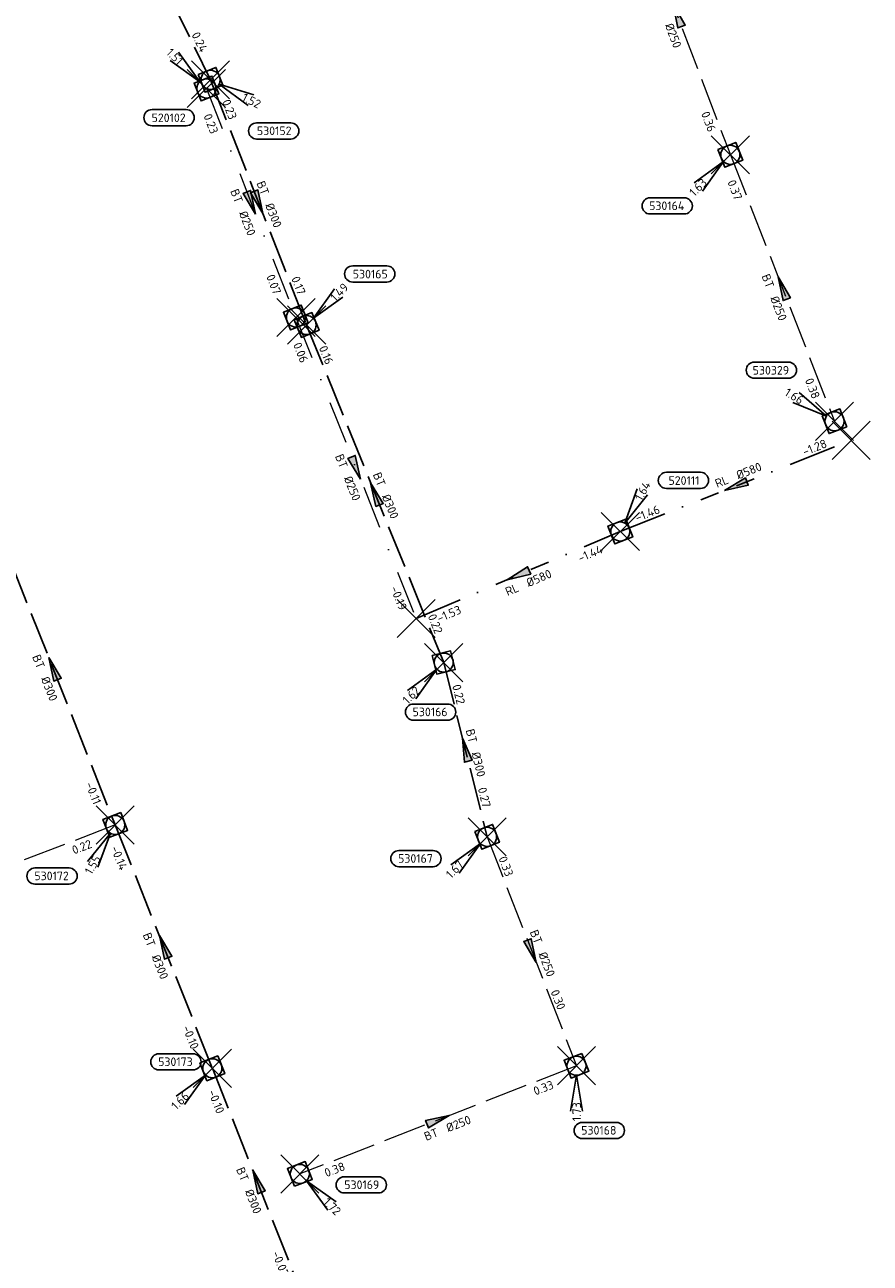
# Model space of a CAD drawing. Header units: metres. Extents: x 153343 to 157271, y 461673 to 467005.
# Tile 71 of 191: x 154875 to 155008, y 464575 to 464770. Entities that reach past the tile are written whole.
import ezdxf
from ezdxf.enums import TextEntityAlignment as Align

# ---------------------------------------------------------------- set-up
doc = ezdxf.new("R2010")
doc.units = ezdxf.units.M
doc.header["$LTSCALE"] = 0.75
doc.header["$PDMODE"] = 3
doc.header["$PDSIZE"] = 3
for name, pattern in [('RI-HWA_BETON', [11.4, 9, -2.4]), ('RI-RELINEN', [38, 10, -4, 0, -4, 4, -4, 4, -4, 0, -4]), ('RI-VWA_BETON', [19, 9, -5, 0, -5])]:
    doc.linetypes.add(name, pattern=pattern)
doc.layers.get('0').update_dxf_attribs({"lineweight": 25})
doc.layers.get('defpoints').update_dxf_attribs({"lineweight": 25})
for name, color, linetype in [('B-OI-RI-HWA_PUTNUMMER-S @ 0.75', 151, 'Continuous'), ('B-OI-RI-HWA_TRANSPORTLEIDING_BETON_300-G', 151, 'RI-HWA_BETON'), ('B-OI-RI-VWA_PUTNUMMER-S @ 0.75', 33, 'Continuous'), ('B-OI-RI-VWA_TRANSPORTLEIDING_B+RELINED_580-G', 33, 'RI-RELINEN')]:
    doc.layers.add(name, color=color, linetype=linetype)
for name, color, linetype, lineweight in [('B-OI-RI-HWA_RIOOLPUT_INSPECTIEPUT-S', 151, 'Continuous', 25), ('B-OI-RI-HWA_STROOMRICHTING-S @ 0.75', 151, 'Continuous', 25), ('B-OI-RI-HWA_TRANSPORTLEIDING_BETON_250-G', 151, 'RI-HWA_BETON', 18), ('B-OI-RI-VWA_RIOOLPUT_INSPECTIEPUT_BETON-S', 33, 'Continuous', 25), ('B-OI-RI-VWA_STROOMRICHTING-S @ 0.75', 33, 'Continuous', 25), ('B-OI-RI-VWA_TRANSPORTLEIDING_BETON_250-G', 33, 'RI-VWA_BETON', 18)]:
    doc.layers.add(name, color=color, linetype=linetype, lineweight=lineweight)
doc.layers.add('inspectieput', color=7, linetype='Continuous', plot=False)
doc.styles.add('NLCS-ISO', font='isocpeur.ttf')

# ---------------------------------------------------------------- blocks, each defined once
blk = doc.blocks.new('*U1457')
at = {"ltscale": 0.1}
blk.add_hatch(color=256, dxfattribs=at).paths.add_polyline_path([(-2.500000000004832, 0), (2.500000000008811, -0.8333333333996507), (2.500000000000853, 0.8333333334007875)])
at = {"ltscale": 0.1, "flags": 128}
blk.add_lwpolyline([(-2.500000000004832, 0), (2.500000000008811, -0.8333333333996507), (2.500000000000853, 0.8333333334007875)], close=True, dxfattribs=at)
at = {"ltscale": 0.1, "style": 'NLCS-ISO'}
for tag, p in [('BOBL', (-16.08649807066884, -3.240000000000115)), ('MAT', (-1.000000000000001, -3.740000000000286))]:
    blk.add_attdef(tag, text='', height=1.8, dxfattribs=at).set_placement(p, align=Align.BOTTOM_RIGHT)
for tag, p in [('DIA', (0.9999999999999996, -3.740000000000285)), ('BOBR', (15.14050953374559, -3.237662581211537))]:
    blk.add_attdef(tag, text='', height=1.8, dxfattribs=at).set_placement(p, align=Align.BOTTOM_LEFT)
at = {"layer": 'defpoints', "ltscale": 0.1, "style": 'NLCS-ISO', "flags": 1}
blk.add_attdef('JVA', text='', height=1.8, dxfattribs=at).set_placement((0, -0.9999999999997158), align=Align.TOP_CENTER)
blk = doc.blocks.new('*U1428')
at = {"ltscale": 0.1}
blk.add_hatch(color=256, dxfattribs=at).paths.add_polyline_path([(2.500000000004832, 0), (-2.500000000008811, -0.8333333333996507), (-2.500000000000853, 0.8333333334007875)])
at = {"ltscale": 0.1, "flags": 128}
blk.add_lwpolyline([(2.500000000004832, 0), (-2.500000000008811, -0.8333333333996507), (-2.500000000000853, 0.8333333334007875)], close=True, dxfattribs=at)
at = {"ltscale": 0.1, "style": 'NLCS-ISO'}
for tag, p in [('BOBL', (-26.23465560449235, -3.240000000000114)), ('MAT', (-1.000000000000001, -3.740000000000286))]:
    blk.add_attdef(tag, text='', height=1.8, dxfattribs=at).set_placement(p, align=Align.BOTTOM_RIGHT)
for tag, p in [('DIA', (0.9999999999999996, -3.740000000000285)), ('BOBR', (25.2886645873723, -3.230567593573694))]:
    blk.add_attdef(tag, text='', height=1.8, dxfattribs=at).set_placement(p, align=Align.BOTTOM_LEFT)
at = {"layer": 'defpoints', "ltscale": 0.1, "style": 'NLCS-ISO', "flags": 1}
blk.add_attdef('JVA', text='', height=1.8, dxfattribs=at).set_placement((0, -0.9999999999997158), align=Align.TOP_CENTER)
blk = doc.blocks.new('*U1429')
at = {"ltscale": 0.1}
blk.add_hatch(color=256, dxfattribs=at).paths.add_polyline_path([(-2.500000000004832, 0), (2.500000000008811, -0.8333333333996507), (2.500000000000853, 0.8333333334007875)])
at = {"ltscale": 0.1, "flags": 128}
blk.add_lwpolyline([(-2.500000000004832, 0), (2.500000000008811, -0.8333333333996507), (2.500000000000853, 0.8333333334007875)], close=True, dxfattribs=at)
at = {"ltscale": 0.1, "style": 'NLCS-ISO'}
for tag, p in [('BOBL', (-18.09190324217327, -3.240000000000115)), ('MAT', (-1.000000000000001, -3.740000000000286))]:
    blk.add_attdef(tag, text='', height=1.8, dxfattribs=at).set_placement(p, align=Align.BOTTOM_RIGHT)
for tag, p in [('DIA', (0.9999999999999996, -3.740000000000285)), ('BOBR', (17.14591421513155, -3.236260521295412))]:
    blk.add_attdef(tag, text='', height=1.8, dxfattribs=at).set_placement(p, align=Align.BOTTOM_LEFT)
at = {"layer": 'defpoints', "ltscale": 0.1, "style": 'NLCS-ISO', "flags": 1}
blk.add_attdef('JVA', text='', height=1.8, dxfattribs=at).set_placement((0, -0.9999999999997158), align=Align.TOP_CENTER)
blk = doc.blocks.new('*U1307')
at = {"ltscale": 0.1}
blk.add_hatch(color=256, dxfattribs=at).paths.add_polyline_path([(-2.500000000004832, 0), (2.500000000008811, -0.8333333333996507), (2.500000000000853, 0.8333333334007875)])
at = {"ltscale": 0.1, "flags": 128}
blk.add_lwpolyline([(-2.500000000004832, 0), (2.500000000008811, -0.8333333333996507), (2.500000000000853, 0.8333333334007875)], close=True, dxfattribs=at)
at = {"ltscale": 0.1, "style": 'NLCS-ISO'}
for tag, p in [('BOBL', (-25.89985827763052, -3.240000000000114)), ('MAT', (-1.000000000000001, -3.740000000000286))]:
    blk.add_attdef(tag, text='', height=1.8, dxfattribs=at).set_placement(p, align=Align.BOTTOM_RIGHT)
for tag, p in [('DIA', (0.9999999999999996, -3.740000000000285)), ('BOBR', (24.95386734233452, -3.230801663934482))]:
    blk.add_attdef(tag, text='', height=1.8, dxfattribs=at).set_placement(p, align=Align.BOTTOM_LEFT)
at = {"layer": 'defpoints', "ltscale": 0.1, "style": 'NLCS-ISO', "flags": 1}
blk.add_attdef('JVA', text='', height=1.8, dxfattribs=at).set_placement((0, -0.9999999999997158), align=Align.TOP_CENTER)
blk = doc.blocks.new('*U1438')
at = {"ltscale": 0.1}
blk.add_hatch(color=256, dxfattribs=at).paths.add_polyline_path([(2.500000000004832, 0), (-2.500000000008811, -0.8333333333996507), (-2.500000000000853, 0.8333333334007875)])
at = {"ltscale": 0.1, "flags": 128}
blk.add_lwpolyline([(2.500000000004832, 0), (-2.500000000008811, -0.8333333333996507), (-2.500000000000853, 0.8333333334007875)], close=True, dxfattribs=at)
at = {"ltscale": 0.1, "style": 'NLCS-ISO'}
for tag, p in [('BOBL', (-21.7770700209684, -3.240000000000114)), ('MAT', (-1.000000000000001, -3.740000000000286))]:
    blk.add_attdef(tag, text='', height=1.8, dxfattribs=at).set_placement(p, align=Align.BOTTOM_RIGHT)
for tag, p in [('DIA', (0.9999999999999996, -3.740000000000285)), ('BOBR', (20.8310800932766, -3.233684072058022))]:
    blk.add_attdef(tag, text='', height=1.8, dxfattribs=at).set_placement(p, align=Align.BOTTOM_LEFT)
at = {"layer": 'defpoints', "ltscale": 0.1, "style": 'NLCS-ISO', "flags": 1}
blk.add_attdef('JVA', text='', height=1.8, dxfattribs=at).set_placement((0, -0.9999999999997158), align=Align.TOP_CENTER)
blk = doc.blocks.new('*U1435')
at = {"ltscale": 0.1}
blk.add_hatch(color=256, dxfattribs=at).paths.add_polyline_path([(2.500000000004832, 0), (-2.500000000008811, -0.8333333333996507), (-2.500000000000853, 0.8333333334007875)])
at = {"ltscale": 0.1, "flags": 128}
blk.add_lwpolyline([(2.500000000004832, 0), (-2.500000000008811, -0.8333333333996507), (-2.500000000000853, 0.8333333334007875)], close=True, dxfattribs=at)
at = {"ltscale": 0.1, "style": 'NLCS-ISO'}
for tag, p in [('MAT', (-1, 0.5000000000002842)), ('BOBL', (-16.39421661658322, 1.132475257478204e-13))]:
    blk.add_attdef(tag, text='', height=1.8, dxfattribs=at).set_placement(p, align=Align.BOTTOM_RIGHT)
for tag, p in [('DIA', (1, 0.5000000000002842)), ('BOBR', (9.307894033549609, 0.001740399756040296))]:
    blk.add_attdef(tag, text='', height=1.8, dxfattribs=at).set_placement(p, align=Align.BOTTOM_LEFT)
at = {"layer": 'defpoints', "ltscale": 0.1, "style": 'NLCS-ISO', "flags": 1}
blk.add_attdef('JVA', text='', height=1.8, dxfattribs=at).set_placement((0, -0.9999999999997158), align=Align.TOP_CENTER)
blk = doc.blocks.new('*U1436')
at = {"ltscale": 0.1}
blk.add_hatch(color=256, dxfattribs=at).paths.add_polyline_path([(-2.500000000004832, 0), (2.500000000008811, -0.8333333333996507), (2.500000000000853, 0.8333333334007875)])
at = {"ltscale": 0.1, "flags": 128}
blk.add_lwpolyline([(-2.500000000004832, 0), (2.500000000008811, -0.8333333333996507), (2.500000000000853, 0.8333333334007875)], close=True, dxfattribs=at)
at = {"ltscale": 0.1, "style": 'NLCS-ISO'}
for tag, p in [('MAT', (-1, 0.5000000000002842)), ('BOBL', (-9.460354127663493, 1.140283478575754e-13))]:
    blk.add_attdef(tag, text='', height=1.8, dxfattribs=at).set_placement(p, align=Align.BOTTOM_RIGHT)
for tag, p in [('DIA', (1, 0.5000000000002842)), ('BOBR', (8.514367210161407, 0.002295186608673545))]:
    blk.add_attdef(tag, text='', height=1.8, dxfattribs=at).set_placement(p, align=Align.BOTTOM_LEFT)
at = {"layer": 'defpoints', "ltscale": 0.1, "style": 'NLCS-ISO', "flags": 1}
blk.add_attdef('JVA', text='', height=1.8, dxfattribs=at).set_placement((0, -0.9999999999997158), align=Align.TOP_CENTER)
blk = doc.blocks.new('*U1448')
at = {"ltscale": 0.1}
blk.add_hatch(color=256, dxfattribs=at).paths.add_polyline_path([(-2.500000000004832, 0), (2.500000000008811, -0.8333333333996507), (2.500000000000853, 0.8333333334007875)])
at = {"ltscale": 0.1, "flags": 128}
blk.add_lwpolyline([(-2.500000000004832, 0), (2.500000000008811, -0.8333333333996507), (2.500000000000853, 0.8333333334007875)], close=True, dxfattribs=at)
at = {"ltscale": 0.1, "style": 'NLCS-ISO'}
for tag, p in [('MAT', (-1, 0.5000000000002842)), ('BOBL', (-28.80214900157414, 1.118502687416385e-13))]:
    blk.add_attdef(tag, text='', height=1.8, dxfattribs=at).set_placement(p, align=Align.BOTTOM_RIGHT)
for tag, p in [('DIA', (1, 0.5000000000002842)), ('BOBR', (27.85615735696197, -0.01122744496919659))]:
    blk.add_attdef(tag, text='', height=1.8, dxfattribs=at).set_placement(p, align=Align.BOTTOM_LEFT)
at = {"layer": 'defpoints', "ltscale": 0.1, "style": 'NLCS-ISO', "flags": 1}
blk.add_attdef('JVA', text='', height=1.8, dxfattribs=at).set_placement((0, -0.9999999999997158), align=Align.TOP_CENTER)
blk = doc.blocks.new('*U1449')
at = {"ltscale": 0.1}
blk.add_hatch(color=256, dxfattribs=at).paths.add_polyline_path([(-2.500000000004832, 0), (2.500000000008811, -0.8333333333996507), (2.500000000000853, 0.8333333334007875)])
at = {"ltscale": 0.1, "flags": 128}
blk.add_lwpolyline([(-2.500000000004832, 0), (2.500000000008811, -0.8333333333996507), (2.500000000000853, 0.8333333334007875)], close=True, dxfattribs=at)
at = {"ltscale": 0.1, "style": 'NLCS-ISO'}
for tag, p in [('BOBL', (-20.61449868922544, -3.240000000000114)), ('MAT', (-1.000000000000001, -3.740000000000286))]:
    blk.add_attdef(tag, text='', height=1.8, dxfattribs=at).set_placement(p, align=Align.BOTTOM_RIGHT)
for tag, p in [('DIA', (0.9999999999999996, -3.740000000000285)), ('BOBR', (19.6685090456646, -3.234496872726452))]:
    blk.add_attdef(tag, text='', height=1.8, dxfattribs=at).set_placement(p, align=Align.BOTTOM_LEFT)
at = {"layer": 'defpoints', "ltscale": 0.1, "style": 'NLCS-ISO', "flags": 1}
blk.add_attdef('JVA', text='', height=1.8, dxfattribs=at).set_placement((0, -0.9999999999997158), align=Align.TOP_CENTER)
blk = doc.blocks.new('*U1445')
at = {"ltscale": 0.1}
blk.add_hatch(color=256, dxfattribs=at).paths.add_polyline_path([(-2.500000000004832, 0), (2.500000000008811, -0.8333333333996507), (2.500000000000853, 0.8333333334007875)])
at = {"ltscale": 0.1, "flags": 128}
blk.add_lwpolyline([(-2.500000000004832, 0), (2.500000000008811, -0.8333333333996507), (2.500000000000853, 0.8333333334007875)], close=True, dxfattribs=at)
at = {"ltscale": 0.1, "style": 'NLCS-ISO'}
for tag, p in [('BOBL', (-21.91802165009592, -3.240000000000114)), ('MAT', (-1.000000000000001, -3.740000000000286))]:
    blk.add_attdef(tag, text='', height=1.8, dxfattribs=at).set_placement(p, align=Align.BOTTOM_RIGHT)
for tag, p in [('DIA', (0.9999999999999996, -3.740000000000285)), ('BOBR', (20.97203168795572, -3.233585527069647))]:
    blk.add_attdef(tag, text='', height=1.8, dxfattribs=at).set_placement(p, align=Align.BOTTOM_LEFT)
at = {"layer": 'defpoints', "ltscale": 0.1, "style": 'NLCS-ISO', "flags": 1}
blk.add_attdef('JVA', text='', height=1.8, dxfattribs=at).set_placement((0, -0.9999999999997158), align=Align.TOP_CENTER)
blk = doc.blocks.new('*U1444')
at = {"ltscale": 0.1}
blk.add_hatch(color=256, dxfattribs=at).paths.add_polyline_path([(2.500000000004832, 0), (-2.500000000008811, -0.8333333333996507), (-2.500000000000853, 0.8333333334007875)])
at = {"ltscale": 0.1, "flags": 128}
blk.add_lwpolyline([(2.500000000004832, 0), (-2.500000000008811, -0.8333333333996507), (-2.500000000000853, 0.8333333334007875)], close=True, dxfattribs=at)
at = {"ltscale": 0.1, "style": 'NLCS-ISO'}
for tag, p in [('MAT', (-1, 0.5000000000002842)), ('BOBL', (-18.2299815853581, 1.130408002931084e-13))]:
    blk.add_attdef(tag, text='', height=1.8, dxfattribs=at).set_placement(p, align=Align.BOTTOM_RIGHT)
for tag, p in [('DIA', (1, 0.5000000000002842)), ('BOBR', (17.28399252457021, -0.003836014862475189))]:
    blk.add_attdef(tag, text='', height=1.8, dxfattribs=at).set_placement(p, align=Align.BOTTOM_LEFT)
at = {"layer": 'defpoints', "ltscale": 0.1, "style": 'NLCS-ISO', "flags": 1}
blk.add_attdef('JVA', text='', height=1.8, dxfattribs=at).set_placement((0, -0.9999999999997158), align=Align.TOP_CENTER)
blk = doc.blocks.new('*U1441')
at = {"ltscale": 0.1}
blk.add_hatch(color=256, dxfattribs=at).paths.add_polyline_path([(-2.500000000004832, 0), (2.500000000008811, -0.8333333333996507), (2.500000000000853, 0.8333333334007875)])
at = {"ltscale": 0.1, "flags": 128}
blk.add_lwpolyline([(-2.500000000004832, 0), (2.500000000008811, -0.8333333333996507), (2.500000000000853, 0.8333333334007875)], close=True, dxfattribs=at)
at = {"ltscale": 0.1, "style": 'NLCS-ISO'}
for tag, p in [('MAT', (-1, 0.5000000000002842)), ('BOBL', (-12.109313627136, 1.137300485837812e-13))]:
    blk.add_attdef(tag, text='', height=1.8, dxfattribs=at).set_placement(p, align=Align.BOTTOM_RIGHT)
for tag, p in [('DIA', (1, 0.5000000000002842)), ('BOBR', (16.34105433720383, -0.003176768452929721))]:
    blk.add_attdef(tag, text='', height=1.8, dxfattribs=at).set_placement(p, align=Align.BOTTOM_LEFT)
at = {"layer": 'defpoints', "ltscale": 0.1, "style": 'NLCS-ISO', "flags": 1}
blk.add_attdef('JVA', text='', height=1.8, dxfattribs=at).set_placement((0, -0.9999999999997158), align=Align.TOP_CENTER)
blk = doc.blocks.new('*U1251')
at = {"ltscale": 0.1}
blk.add_hatch(color=256, dxfattribs=at).paths.add_polyline_path([(-2.500000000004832, 0), (2.500000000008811, -0.8333333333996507), (2.500000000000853, 0.8333333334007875)])
at = {"ltscale": 0.1, "flags": 128}
blk.add_lwpolyline([(-2.500000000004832, 0), (2.500000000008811, -0.8333333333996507), (2.500000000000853, 0.8333333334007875)], close=True, dxfattribs=at)
at = {"ltscale": 0.1, "style": 'NLCS-ISO'}
for tag, p in [('MAT', (-1, 0.5000000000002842)), ('BOBL', (-16.65369821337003, 1.132183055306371e-13))]:
    blk.add_attdef(tag, text='', height=1.8, dxfattribs=at).set_placement(p, align=Align.BOTTOM_RIGHT)
for tag, p in [('DIA', (1, 0.5000000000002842)), ('BOBR', (15.7077095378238, -0.002733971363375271))]:
    blk.add_attdef(tag, text='', height=1.8, dxfattribs=at).set_placement(p, align=Align.BOTTOM_LEFT)
at = {"layer": 'defpoints', "ltscale": 0.1, "style": 'NLCS-ISO', "flags": 1}
blk.add_attdef('JVA', text='', height=1.8, dxfattribs=at).set_placement((0, -0.9999999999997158), align=Align.TOP_CENTER)
blk = doc.blocks.new('*U1258')
at = {"ltscale": 0.1}
blk.add_hatch(color=256, dxfattribs=at).paths.add_polyline_path([(-2.500000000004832, 0), (2.500000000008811, -0.8333333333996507), (2.500000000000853, 0.8333333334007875)])
at = {"ltscale": 0.1, "flags": 128}
blk.add_lwpolyline([(-2.500000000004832, 0), (2.500000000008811, -0.8333333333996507), (2.500000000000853, 0.8333333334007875)], close=True, dxfattribs=at)
at = {"ltscale": 0.1, "style": 'NLCS-ISO'}
for tag, p in [('BOBL', (-13.9096379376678, -3.240000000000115)), ('MAT', (-1.000000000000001, -3.740000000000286))]:
    blk.add_attdef(tag, text='', height=1.8, dxfattribs=at).set_placement(p, align=Align.BOTTOM_RIGHT)
for tag, p in [('DIA', (0.9999999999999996, -3.740000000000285)), ('BOBR', (12.96364993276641, -3.239184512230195))]:
    blk.add_attdef(tag, text='', height=1.8, dxfattribs=at).set_placement(p, align=Align.BOTTOM_LEFT)
at = {"layer": 'defpoints', "ltscale": 0.1, "style": 'NLCS-ISO', "flags": 1}
blk.add_attdef('JVA', text='', height=1.8, dxfattribs=at).set_placement((0, -0.9999999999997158), align=Align.TOP_CENTER)
blk = doc.blocks.new('*U1259')
at = {"ltscale": 0.1}
blk.add_hatch(color=256, dxfattribs=at).paths.add_polyline_path([(2.500000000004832, 0), (-2.500000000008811, -0.8333333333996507), (-2.500000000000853, 0.8333333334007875)])
at = {"ltscale": 0.1, "flags": 128}
blk.add_lwpolyline([(2.500000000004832, 0), (-2.500000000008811, -0.8333333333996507), (-2.500000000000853, 0.8333333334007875)], close=True, dxfattribs=at)
at = {"ltscale": 0.1, "style": 'NLCS-ISO'}
for tag, p in [('BOBL', (-24.59866569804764, -3.240000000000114)), ('MAT', (-1.000000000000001, -3.740000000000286))]:
    blk.add_attdef(tag, text='', height=1.8, dxfattribs=at).set_placement(p, align=Align.BOTTOM_RIGHT)
for tag, p in [('DIA', (0.9999999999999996, -3.740000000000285)), ('BOBR', (25.98755132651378, -3.233343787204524))]:
    blk.add_attdef(tag, text='', height=1.8, dxfattribs=at).set_placement(p, align=Align.BOTTOM_LEFT)
at = {"layer": 'defpoints', "ltscale": 0.1, "style": 'NLCS-ISO', "flags": 1}
blk.add_attdef('JVA', text='', height=1.8, dxfattribs=at).set_placement((0, -0.9999999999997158), align=Align.TOP_CENTER)
blk = doc.blocks.new('*U1254')
at = {"ltscale": 0.1}
blk.add_hatch(color=256, dxfattribs=at).paths.add_polyline_path([(2.500000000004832, 0), (-2.500000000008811, -0.8333333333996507), (-2.500000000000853, 0.8333333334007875)])
at = {"ltscale": 0.1, "flags": 128}
blk.add_lwpolyline([(2.500000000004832, 0), (-2.500000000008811, -0.8333333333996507), (-2.500000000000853, 0.8333333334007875)], close=True, dxfattribs=at)
at = {"ltscale": 0.1, "style": 'NLCS-ISO'}
for tag, p in [('BOBL', (-16.4028529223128, -3.240000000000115)), ('MAT', (-1.000000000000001, -3.740000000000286))]:
    blk.add_attdef(tag, text='', height=1.8, dxfattribs=at).set_placement(p, align=Align.BOTTOM_RIGHT)
for tag, p in [('DIA', (0.9999999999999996, -3.740000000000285)), ('BOBR', (15.45686430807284, -3.237441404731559))]:
    blk.add_attdef(tag, text='', height=1.8, dxfattribs=at).set_placement(p, align=Align.BOTTOM_LEFT)
at = {"layer": 'defpoints', "ltscale": 0.1, "style": 'NLCS-ISO', "flags": 1}
blk.add_attdef('JVA', text='', height=1.8, dxfattribs=at).set_placement((0, -0.9999999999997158), align=Align.TOP_CENTER)
blk = doc.blocks.new('B-SRI-PUT_HWA-SO')
at = {"lineweight": -3, "flags": 128}
blk.add_lwpolyline([(-1.999999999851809, -2.00000000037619), (2.000000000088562, -2.000000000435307), (2.000000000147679, 1.99999999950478), (-2.00000000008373, 1.999999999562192)], close=True, dxfattribs=at)
at = {"lineweight": -3}
blk.add_circle((0, 0), 1.999999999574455, dxfattribs=at)
blk = doc.blocks.new('*U803')
for q in [(-7.601397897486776, -5.833630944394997), (-5.833630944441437, -7.601397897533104)]:
    blk.add_line((-1.414213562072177, -1.414213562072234), q)
blk.add_lwpolyline([(-11.21106634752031, -0.3463427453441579), (-4.05301151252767, -0.3463427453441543, 0.9999999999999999), (-4.05301151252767, 3.038027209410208), (-11.21106634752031, 3.038027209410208, 0.9999999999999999)], format="xyb", close=True)
at = {"ltscale": 0.1, "style": 'NLCS-ISO'}
blk.add_attdef('PUTNR', text='', height=1.8, dxfattribs=at).set_placement((-7.734277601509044, 3.178177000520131), align=Align.MIDDLE_CENTER)
blk.add_attdef('PUTHGT', text='', height=1.8, rotation=44.99999999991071, dxfattribs=at).set_placement((-8.442832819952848, -8.482353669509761), align=Align.MIDDLE_LEFT)
blk = doc.blocks.new('*U805')
for q in [(-5.801251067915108, -7.626138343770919), (-3.631070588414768, -8.867233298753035)]:
    blk.add_line((-0.9928759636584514, -1.736144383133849), q)
blk.add_lwpolyline([(-16.8101220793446, -12.39118641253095), (-9.652067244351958, -12.39118641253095, 0.9999999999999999), (-9.652067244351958, -9.006816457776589), (-16.8101220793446, -9.006816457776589, 0.9999999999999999)], format="xyb", close=True)
at = {"ltscale": 0.1, "style": 'NLCS-ISO'}
blk.add_attdef('PUTHGT', text='', height=1.8, rotation=60.23538273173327, dxfattribs=at).set_placement((-5.917068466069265, -10.40288664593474), align=Align.MIDDLE_LEFT)
blk.add_attdef('PUTNR', text='', height=1.8, dxfattribs=at).set_placement((-13.33333333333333, -8.866666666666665), align=Align.MIDDLE_CENTER)
blk = doc.blocks.new('*U737')
for q in [(5.833630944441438, -7.601397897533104), (7.601397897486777, -5.833630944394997)]:
    blk.add_line((1.414213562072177, -1.414213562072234), q)
blk.add_lwpolyline([(16.4532948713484, -3.981433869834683), (9.295240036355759, -3.98143386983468, -0.9999999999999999), (9.295240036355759, -0.5970639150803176), (16.4532948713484, -0.5970639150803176, -0.9999999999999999)], format="xyb", close=True)
at = {"ltscale": 0.1, "style": 'NLCS-ISO'}
blk.add_attdef('PUTNR', text='', height=1.8, dxfattribs=at).set_placement((12.97650612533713, -0.4569141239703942), align=Align.MIDDLE_CENTER)
blk.add_attdef('PUTHGT', text='', height=1.8, rotation=315.0000000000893, dxfattribs=at).set_placement((5.388131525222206, -5.427652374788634), align=Align.MIDDLE_LEFT)
blk = doc.blocks.new('*U738')
for q in [(-1.250000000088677, -9.49999999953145), (1.2500000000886, -9.499999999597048)]:
    blk.add_line((4.102823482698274e-14, -1.999999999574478), q)
blk.add_lwpolyline([(1.197924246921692, -15.24446328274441), (8.355979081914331, -15.2444632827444, 0.9999999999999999), (8.355979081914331, -11.86009332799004), (1.197924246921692, -11.86009332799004, 0.9999999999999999)], format="xyb", close=True)
at = {"ltscale": 0.1, "style": 'NLCS-ISO'}
blk.add_attdef('PUTHGT', text='', height=1.8, rotation=89.99999999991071, dxfattribs=at).set_placement((0.02794546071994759, -11.96791413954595), align=Align.MIDDLE_LEFT)
blk.add_attdef('PUTNR', text='', height=1.8, dxfattribs=at).set_placement((4.674712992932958, -11.71994353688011), align=Align.MIDDLE_CENTER)
blk = doc.blocks.new('*U739')
for q in [(-7.601397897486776, -5.833630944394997), (-5.833630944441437, -7.601397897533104)]:
    blk.add_line((-1.414213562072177, -1.414213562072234), q)
blk.add_lwpolyline([(-18.48549944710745, -6.257137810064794), (-11.32744461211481, -6.257137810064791, 0.9999999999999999), (-11.32744461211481, -2.872767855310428), (-18.48549944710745, -2.872767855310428, 0.9999999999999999)], format="xyb", close=True)
at = {"ltscale": 0.1, "style": 'NLCS-ISO'}
blk.add_attdef('PUTNR', text='', height=1.8, dxfattribs=at).set_placement((-15.00871070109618, -2.732618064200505), align=Align.MIDDLE_CENTER)
blk.add_attdef('PUTHGT', text='', height=1.8, rotation=44.99999999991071, dxfattribs=at).set_placement((-8.442832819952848, -8.482353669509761), align=Align.MIDDLE_LEFT)
blk = doc.blocks.new('*U783')
for q in [(-7.601397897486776, -5.833630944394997), (-5.833630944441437, -7.601397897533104)]:
    blk.add_line((-1.414213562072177, -1.414213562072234), q)
blk.add_lwpolyline([(-6.331471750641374, -12.06146056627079), (0.8265830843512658, -12.06146056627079, 0.9999999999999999), (0.8265830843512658, -8.677090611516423), (-6.331471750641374, -8.677090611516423, 0.9999999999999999)], format="xyb", close=True)
at = {"ltscale": 0.1, "style": 'NLCS-ISO'}
blk.add_attdef('PUTHGT', text='', height=1.8, rotation=44.99999999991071, dxfattribs=at).set_placement((-8.442832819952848, -8.482353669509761), align=Align.MIDDLE_LEFT)
blk.add_attdef('PUTNR', text='', height=1.8, dxfattribs=at).set_placement((-2.854683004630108, -8.5369408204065), align=Align.MIDDLE_CENTER)
blk = doc.blocks.new('*U784')
for q in [(-7.430751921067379, 6.049497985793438), (-8.742713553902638, 3.921410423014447)]:
    blk.add_line((-1.702470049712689, 1.04956930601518), q)
blk.add_lwpolyline([(-16.8101220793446, 12.39118641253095), (-9.652067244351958, 12.39118641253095, -0.9999999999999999), (-9.652067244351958, 9.006816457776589), (-16.8101220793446, 9.006816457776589, -0.9999999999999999)], format="xyb", close=True)
at = {"ltscale": 0.1, "style": 'NLCS-ISO'}
blk.add_attdef('PUTNR', text='', height=1.8, dxfattribs=at).set_placement((-13.33333333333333, 10.66666666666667), align=Align.MIDDLE_CENTER)
blk.add_attdef('PUTHGT', text='', height=1.8, rotation=328.3462526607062, dxfattribs=at).set_placement((-10.17284234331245, 6.304365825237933), align=Align.MIDDLE_LEFT)
blk = doc.blocks.new('*U241')
for q in [(-7.601397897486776, -5.833630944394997), (-5.833630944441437, -7.601397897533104)]:
    blk.add_line((-1.414213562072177, -1.414213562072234), q)
blk.add_lwpolyline([(-16.8101220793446, -12.39118641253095), (-9.652067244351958, -12.39118641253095, 0.9999999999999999), (-9.652067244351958, -9.006816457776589), (-16.8101220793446, -9.006816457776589, 0.9999999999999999)], format="xyb", close=True)
at = {"ltscale": 0.1, "style": 'NLCS-ISO'}
blk.add_attdef('PUTHGT', text='', height=1.8, rotation=44.99999999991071, dxfattribs=at).set_placement((-8.442832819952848, -8.482353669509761), align=Align.MIDDLE_LEFT)
blk.add_attdef('PUTNR', text='', height=1.8, dxfattribs=at).set_placement((-13.33333333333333, -8.866666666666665), align=Align.MIDDLE_CENTER)
blk = doc.blocks.new('*U246')
for q in [(5.833630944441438, 7.601397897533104), (7.601397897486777, 5.833630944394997)]:
    blk.add_line((1.414213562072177, 1.414213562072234), q)
blk.add_lwpolyline([(16.8101220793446, 12.39118641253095), (9.652067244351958, 12.39118641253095, 0.9999999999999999), (9.652067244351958, 9.006816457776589), (16.8101220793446, 9.006816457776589, 0.9999999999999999)], format="xyb", close=True)
at = {"ltscale": 0.1, "style": 'NLCS-ISO'}
blk.add_attdef('PUTHGT', text='', height=1.8, rotation=44.9999999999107, dxfattribs=at).set_placement((5.388131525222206, 5.427652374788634), align=Align.MIDDLE_LEFT)
blk.add_attdef('PUTNR', text='', height=1.8, dxfattribs=at).set_placement((13.33333333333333, 10.66666666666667), align=Align.MIDDLE_CENTER)
blk = doc.blocks.new('*U794')
for q in [(7.91356040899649, -5.402597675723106), (9.041749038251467, -3.171635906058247)]:
    blk.add_line((1.784769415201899, -0.9025509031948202), q)
blk.add_lwpolyline([(16.8101220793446, -12.39118641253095), (9.652067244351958, -12.39118641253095, -0.9999999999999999), (9.652067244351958, -9.006816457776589), (16.8101220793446, -9.006816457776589, -0.9999999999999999)], format="xyb", close=True)
at = {"ltscale": 0.1, "style": 'NLCS-ISO'}
blk.add_attdef('PUTHGT', text='', height=1.8, rotation=333.1744549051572, dxfattribs=at).set_placement((6.812270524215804, -3.476254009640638), align=Align.MIDDLE_LEFT)
blk.add_attdef('PUTNR', text='', height=1.8, dxfattribs=at).set_placement((13.33333333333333, -8.866666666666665), align=Align.MIDDLE_CENTER)
blk = doc.blocks.new('*U686')
for q in [(3.517262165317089, 8.912988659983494), (5.703152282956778, 7.699776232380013)]:
    blk.add_line((0.9705699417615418, 1.748712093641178), q)
blk.add_lwpolyline([(16.8101220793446, 12.39118641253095), (9.652067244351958, 12.39118641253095, 0.9999999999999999), (9.652067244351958, 9.006816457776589), (16.8101220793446, 9.006816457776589, 0.9999999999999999)], format="xyb", close=True)
at = {"ltscale": 0.1, "style": 'NLCS-ISO'}
blk.add_attdef('PUTHGT', text='', height=1.8, rotation=60.96885538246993, dxfattribs=at).set_placement((3.686983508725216, 6.70056148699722), align=Align.MIDDLE_LEFT)
blk.add_attdef('PUTNR', text='', height=1.8, dxfattribs=at).set_placement((13.33333333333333, 10.66666666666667), align=Align.MIDDLE_CENTER)
blk = doc.blocks.new('*U687')
for q in [(-7.601397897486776, 5.833630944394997), (-5.833630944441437, 7.601397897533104)]:
    blk.add_line((-1.414213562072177, 1.414213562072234), q)
blk.add_lwpolyline([(-11.39506118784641, -4.410038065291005), (-4.237006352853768, -4.410038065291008, -0.9999999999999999), (-4.237006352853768, -7.79440802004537), (-11.39506118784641, -7.79440802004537, -0.9999999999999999)], format="xyb", close=True)
at = {"ltscale": 0.1, "style": 'NLCS-ISO'}
blk.add_attdef('PUTHGT', text='', height=1.8, rotation=315.0000000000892, dxfattribs=at).set_placement((-8.442832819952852, 8.482353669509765), align=Align.MIDDLE_LEFT)
blk.add_attdef('PUTNR', text='', height=1.8, dxfattribs=at).set_placement((-7.918272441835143, -6.134557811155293), align=Align.MIDDLE_CENTER)
blk = doc.blocks.new('B-SRI-PUT_VWA-SO')
at = {"flags": 128}
blk.add_lwpolyline([(-2.00008364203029, 2.000083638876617), (1.99991635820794, 2.000083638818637), (1.999916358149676, -1.99991636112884), (-2.000083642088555, -1.999916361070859)], close=True, dxfattribs=at)
at = {"lineweight": -3, "flags": 128}
blk.add_lwpolyline([(2.000083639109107, -1.99991635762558), (1.99991635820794, 2.000083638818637), (-2.000083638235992, 1.999916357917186), (-1.999916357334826, -2.000083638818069)], close=True, dxfattribs=at)
at = {"lineweight": -3}
blk.add_circle((0, 0), 1.999999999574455, dxfattribs=at)

msp = doc.modelspace()

# ---------------------------------------------------------------- linework, layer by layer
at = {"layer": 'B-OI-RI-HWA_TRANSPORTLEIDING_BETON_250-G', "transparency": 33554610}
for p, q in [((154968.86, 464793.25), (154985.53, 464749.43)), ((154985.53, 464749.43), (155001.9, 464707.59)), ((154888.88, 464644.2), (154839.08, 464625.04)), ((154947.31, 464642.34), (154961.36, 464606.39)), ((154961.36, 464606.39), (154917.89, 464589.4))]:
    msp.add_line(p, q, dxfattribs=at)
at = {"layer": 'B-OI-RI-HWA_TRANSPORTLEIDING_BETON_300-G', "transparency": 33554610}
for p, q in [((154886.26, 464797.05), (154903.86, 464761.2)), ((154903.86, 464761.2), (154918.95, 464722.7)), ((154918.95, 464722.7), (154940.49, 464669.7)), ((154869.36, 464693.32), (154888.88, 464644.2)), ((154940.49, 464669.7), (154947.31, 464642.34)), ((154888.88, 464644.2), (154904.14, 464605.99)), ((154904.14, 464605.99), (154918.2, 464570.54))]:
    msp.add_line(p, q, dxfattribs=at)
at = {"layer": 'B-OI-RI-VWA_TRANSPORTLEIDING_B+RELINED_580-G', "transparency": 33554610}
for p, q in [((154968.24, 464690.28), (155004.51, 464704.58)), ((154936.16, 464676.61), (154968.24, 464690.28))]:
    msp.add_line(p, q, dxfattribs=at)
at = {"layer": 'B-OI-RI-VWA_TRANSPORTLEIDING_BETON_250-G', "transparency": 33554610}
for p, q in [((154903.21, 464759.84), (154917.27, 464723.88)), ((154917.27, 464723.88), (154936.16, 464676.61))]:
    msp.add_line(p, q, dxfattribs=at)
at = {"layer": 'inspectieput', "color": 0, "transparency": 33554610}
for p in [(154903.86, 464761.2), (154903.21, 464759.84), (154985.53, 464749.43), (154917.27, 464723.88), (154918.95, 464722.7), (155001.9, 464707.59), (155004.51, 464704.58), (154968.24, 464690.28), (154936.16, 464676.61), (154940.49, 464669.7), (154888.88, 464644.2), (154947.31, 464642.34), (154904.14, 464605.99), (154961.36, 464606.39), (154917.89, 464589.4)]:
    msp.add_point(p, dxfattribs=at)

# ---------------------------------------------------------------- block references
at = {"layer": 'B-OI-RI-HWA_PUTNUMMER-S @ 0.75', "color": 0, "transparency": 33554610}
ref = msp.add_blockref('*U794', (154903.86, 464761.2), dxfattribs=dict(at, xscale=0.75, yscale=0.75, zscale=0.75))
ref.add_attrib('PUTNR', '530152', dxfattribs={"layer": '0', "ltscale": 0.1, "height": 1.35, "style": 'NLCS-ISO'}).set_placement((154913.86, 464753.2000000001), align=Align.MIDDLE_CENTER)
ref.add_attrib('PUTHGT', '1.52', dxfattribs={"layer": '0', "ltscale": 0.1, "height": 1.35, "rotation": 333.1744549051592, "style": 'NLCS-ISO'}).set_placement((154908.9692028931, 464758.5928094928), align=Align.MIDDLE_LEFT)
ref = msp.add_blockref('*U241', (154985.53, 464749.43), dxfattribs=dict(at, xscale=0.75, yscale=0.75, zscale=0.75))
ref.add_attrib('PUTNR', '530164', dxfattribs={"layer": '0', "ltscale": 0.1, "height": 1.35, "style": 'NLCS-ISO'}).set_placement((154975.53, 464741.4300000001), align=Align.MIDDLE_CENTER)
ref.add_attrib('PUTHGT', '1.63', dxfattribs={"layer": '0', "ltscale": 0.1, "height": 1.35, "rotation": 44.99999999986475, "style": 'NLCS-ISO'}).set_placement((154979.3887942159, 464743.2591535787), align=Align.MIDDLE_LEFT)
at = {"layer": 'B-OI-RI-HWA_PUTNUMMER-S @ 0.75', "color": 0, "transparency": 33554610, "xscale": 0.75, "yscale": 0.75, "zscale": 0.75}
for name, p, values in [('*U246', (154918.95, 464722.7), {'PUTNR': '530165', 'PUTHGT': '1.49'}), ('*U784', (155001.9, 464707.59), {'PUTNR': '530329', 'PUTHGT': '1.66'})]:
    msp.add_blockref(name, p, dxfattribs=at).add_auto_attribs(values)
at = {"layer": 'B-OI-RI-HWA_PUTNUMMER-S @ 0.75', "color": 0, "transparency": 33554610}
ref = msp.add_blockref('*U783', (154940.49, 464669.7), dxfattribs=dict(at, xscale=0.75, yscale=0.75, zscale=0.75))
ref.add_attrib('PUTNR', '530166', dxfattribs={"layer": '0', "ltscale": 0.1, "height": 1.35, "style": 'NLCS-ISO'}).set_placement((154938.3489877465, 464661.9472943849), align=Align.MIDDLE_CENTER)
ref.add_attrib('PUTHGT', '1.62', dxfattribs={"layer": '0', "ltscale": 0.1, "height": 1.35, "rotation": 44.99999999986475, "style": 'NLCS-ISO'}).set_placement((154934.3487942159, 464663.5291535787), align=Align.MIDDLE_LEFT)
ref = msp.add_blockref('*U805', (154888.88, 464644.2), dxfattribs=dict(at, xscale=0.75, yscale=0.75, zscale=0.75))
ref.add_attrib('PUTNR', '530172', dxfattribs={"layer": '0', "ltscale": 0.1, "height": 1.35, "style": 'NLCS-ISO'}).set_placement((154878.88, 464636.2000000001), align=Align.MIDDLE_CENTER)
ref.add_attrib('PUTHGT', '1.55', dxfattribs={"layer": '0', "ltscale": 0.1, "height": 1.35, "rotation": 60.23538273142, "style": 'NLCS-ISO'}).set_placement((154884.5762369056, 464636.6322145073), align=Align.MIDDLE_LEFT)
ref = msp.add_blockref('*U739', (154947.31, 464642.34), dxfattribs=dict(at, xscale=0.75, yscale=0.75, zscale=0.75))
ref.add_attrib('PUTNR', '530167', dxfattribs={"layer": '0', "ltscale": 0.1, "height": 1.35, "style": 'NLCS-ISO'}).set_placement((154936.0534669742, 464638.940536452), align=Align.MIDDLE_CENTER)
ref.add_attrib('PUTHGT', '1.67', dxfattribs={"layer": '0', "ltscale": 0.1, "height": 1.35, "rotation": 44.99999999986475, "style": 'NLCS-ISO'}).set_placement((154941.1687942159, 464636.1691535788), align=Align.MIDDLE_LEFT)
ref = msp.add_blockref('*U803', (154904.14, 464605.99), dxfattribs=dict(at, xscale=0.75, yscale=0.75, zscale=0.75))
ref.add_attrib('PUTNR', '530173', dxfattribs={"layer": '0', "ltscale": 0.1, "height": 1.35, "style": 'NLCS-ISO'}).set_placement((154898.3392917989, 464607.0236327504), align=Align.MIDDLE_CENTER)
ref.add_attrib('PUTHGT', '1.66', dxfattribs={"layer": '0', "ltscale": 0.1, "height": 1.35, "rotation": 44.99999999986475, "style": 'NLCS-ISO'}).set_placement((154897.998794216, 464599.8191535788), align=Align.MIDDLE_LEFT)
ref = msp.add_blockref('*U738', (154961.36, 464606.39), dxfattribs=dict(at, xscale=0.75, yscale=0.75, zscale=0.75))
ref.add_attrib('PUTNR', '530168', dxfattribs={"layer": '0', "ltscale": 0.1, "height": 1.35, "style": 'NLCS-ISO'}).set_placement((154964.8660347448, 464596.2500423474), align=Align.MIDDLE_CENTER)
ref.add_attrib('PUTHGT', '1.73', dxfattribs={"layer": '0', "ltscale": 0.1, "height": 1.35, "rotation": 90, "style": 'NLCS-ISO'}).set_placement((154961.3809590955, 464597.6840643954), align=Align.MIDDLE_LEFT)
ref = msp.add_blockref('*U737', (154917.89, 464589.4), dxfattribs=dict(at, xscale=0.75, yscale=0.75, zscale=0.75))
ref.add_attrib('PUTNR', '530169', dxfattribs={"layer": '0', "ltscale": 0.1, "height": 1.35, "style": 'NLCS-ISO'}).set_placement((154927.622379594, 464587.707314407), align=Align.MIDDLE_CENTER)
ref.add_attrib('PUTHGT', '1.72', dxfattribs={"layer": '0', "ltscale": 0.1, "height": 1.35, "rotation": 315.0000000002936, "style": 'NLCS-ISO'}).set_placement((154921.9310986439, 464585.329260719), align=Align.MIDDLE_LEFT)
at = {"layer": 'B-OI-RI-HWA_RIOOLPUT_INSPECTIEPUT-S', "transparency": 33554610}
for p, xscale, yscale, zscale, rotation in [((154903.86, 464761.2), 0.7500000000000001, 0.7500000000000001, 0.7500000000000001, 291.4025994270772), ((154985.53, 464749.43), 0.75, 0.75, 0.75, 291.3680405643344), ((154918.95, 464722.7), 0.7499999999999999, 0.7499999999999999, 0.7499999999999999, 292.117567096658), ((155001.9, 464707.5900000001), 0.7500000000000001, 0.7500000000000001, 0.7500000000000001, 111.3680405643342), ((154940.49, 464669.7), 0.7500000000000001, 0.7500000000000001, 0.7500000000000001, 283.996817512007), ((154888.88, 464644.2), 0.749999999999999, 0.749999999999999, 0.749999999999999, 201.0436784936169), ((154947.31, 464642.34), 0.7499999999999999, 0.7499999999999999, 0.7499999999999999, 291.346581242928), ((154904.14, 464605.99), 0.75, 0.75, 0.75, 291.634017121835), ((154961.36, 464606.39), 0.7499999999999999, 0.7499999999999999, 0.7499999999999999, 201.3477580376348), ((154917.89, 464589.4000000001), 0.7499999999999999, 0.7499999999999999, 0.7499999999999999, 21.3477580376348)]:
    msp.add_blockref('B-SRI-PUT_HWA-SO', p, dxfattribs=dict(at, xscale=xscale, yscale=yscale, zscale=zscale, rotation=rotation))
at = {"layer": 'B-OI-RI-HWA_STROOMRICHTING-S @ 0.75', "color": 0, "transparency": 33554610, "xscale": 0.75, "yscale": 0.75, "zscale": 0.75}
for name, p, rotation, values in [('*U1441', (154895.06, 464779.1249999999), 296.1480119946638, {'MAT': 'BT', 'DIA': '%%c300', 'BOBL': '0.03', 'BOBR': '0.24'}), ('*U1445', (154977.195, 464771.3399999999), 290.8278108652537, {'MAT': 'BT', 'DIA': '%%c250', 'BOBL': '0.31', 'BOBR': '0.36'}), ('*U1444', (154911.405, 464741.95), 291.4025994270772, {'MAT': 'BT', 'DIA': '%%c300', 'BOBL': '0.23', 'BOBR': '0.17'}), ('*U1449', (154993.715, 464728.51), 291.3680405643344, {'MAT': 'BT', 'DIA': '%%c250', 'BOBL': '0.37', 'BOBR': '0.38'}), ('*U1448', (154929.72, 464696.2), 292.117567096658, {'MAT': 'BT', 'DIA': '%%c300', 'BOBL': '0.16', 'BOBR': '0.22'}), ('*U1307', (154879.1200000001, 464668.76), 291.6725827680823, {'MAT': 'BT', 'DIA': '%%c300', 'BOBL': '-0.21', 'BOBR': '-0.11'}), ('*U1436', (154943.9, 464656.02), 283.996817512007, {'MAT': 'BT', 'DIA': '%%c300', 'BOBL': '0.22', 'BOBR': '0.27'}), ('*U1428', (154863.98, 464634.62), 21.043678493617, {'MAT': 'BT', 'DIA': '%%c250', 'BOBL': '0.25', 'BOBR': '0.22'}), ('*U1429', (154896.51, 464625.0950000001), 291.7703786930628, {'MAT': 'BT', 'DIA': '%%c300', 'BOBL': '-0.14', 'BOBR': '-0.10'}), ('*U1435', (154954.335, 464624.365), 291.346581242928, {'MAT': 'BT', 'DIA': '%%c250', 'BOBL': '0.33', 'BOBR': '0.30'}), ('*U1438', (154939.625, 464597.895), 21.34775803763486, {'MAT': 'BT', 'DIA': '%%c250', 'BOBL': '0.38', 'BOBR': '0.33'}), ('*U1457', (154911.17, 464588.265), 291.634017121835, {'MAT': 'BT', 'DIA': '%%c300', 'BOBL': '-0.10', 'BOBR': '-0.07'})]:
    msp.add_blockref(name, p, dxfattribs=dict(at, rotation=rotation)).add_auto_attribs(values)
at = {"layer": 'B-OI-RI-VWA_PUTNUMMER-S @ 0.75', "color": 0, "transparency": 33554610}
ref = msp.add_blockref('*U687', (154903.21, 464759.84), dxfattribs=dict(at, xscale=0.75, yscale=0.75, zscale=0.75))
ref.add_attrib('PUTNR', '520102', dxfattribs={"layer": '0', "ltscale": 0.1, "height": 1.35, "style": 'NLCS-ISO'}).set_placement((154897.2712956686, 464755.239081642), align=Align.MIDDLE_CENTER)
ref.add_attrib('PUTHGT', '1.51', dxfattribs={"layer": '0', "ltscale": 0.1, "height": 1.35, "rotation": 315.0000000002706, "style": 'NLCS-ISO'}).set_placement((154897.2597130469, 464765.8199275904), align=Align.MIDDLE_LEFT)
at = {"layer": 'B-OI-RI-VWA_PUTNUMMER-S @ 0.75', "color": 0, "transparency": 33554610, "xscale": 0.75, "yscale": 0.75, "zscale": 0.75}
msp.add_blockref('*U686', (154968.24, 464690.28), dxfattribs=at).add_auto_attribs({'PUTNR': '520111', 'PUTHGT': '1.64'})
at = {"layer": 'B-OI-RI-VWA_RIOOLPUT_INSPECTIEPUT_BETON-S', "transparency": 33554610, "xscale": 0.75, "yscale": 0.75, "zscale": 0.75}
for p, rotation in [((154903.21, 464759.84), 291.3550008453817), ((154917.27, 464723.88), 291.7825986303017), ((154968.24, 464690.28), 21.51759370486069)]:
    msp.add_blockref('B-SRI-PUT_VWA-SO', p, dxfattribs=dict(at, rotation=rotation))
at = {"layer": 'B-OI-RI-VWA_STROOMRICHTING-S @ 0.75', "color": 0, "transparency": 33554610, "xscale": 0.75, "yscale": 0.75, "zscale": 0.75}
for name, p, rotation, values in [('*U1254', (154910.24, 464741.86), 291.3550008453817, {'MAT': 'BT', 'DIA': '%%c250', 'BOBL': '0.23', 'BOBR': '0.07'}), ('*U1259', (154926.715, 464700.245), 291.7825986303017, {'MAT': 'BT', 'DIA': '%%c250', 'BOBL': '0.06', 'BOBR': '-0.19'}), ('*U1251', (154986.375, 464697.4300000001), 21.51759370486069, {'MAT': 'RL', 'DIA': '%%c580', 'BOBL': '-1.46', 'BOBR': '-1.28'}), ('*U1258', (154952.2, 464683.445), 23.07993014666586, {'MAT': 'RL', 'DIA': '%%c580', 'BOBL': '-1.53', 'BOBR': '-1.44'})]:
    msp.add_blockref(name, p, dxfattribs=dict(at, rotation=rotation)).add_auto_attribs(values)

doc.saveas('drawing.dxf')
